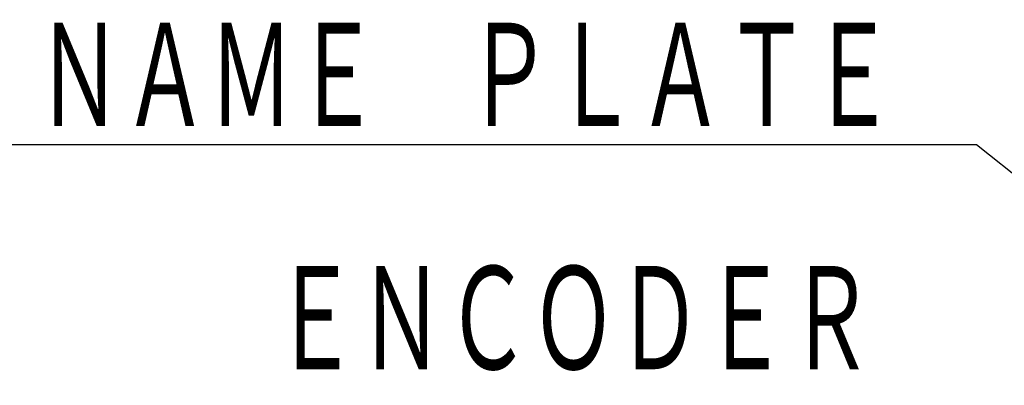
# Model space of a CAD drawing. Header units: millimetres. Extents: x 0 to 1300, y 0 to 891.
# Tile 76 of 119: x 231 to 312, y 711 to 741. Entities that reach past the tile are written whole.
import ezdxf

# ---------------------------------------------------------------- set-up
doc = ezdxf.new("R2010")
doc.units = ezdxf.units.MM
doc.header["$LTSCALE"] = 0.54643
doc.layers.add('NoLayerName_001', color=7, linetype='Continuous')
doc.styles.get("Standard").update_dxf_attribs({"font": 'txt', "bigfont": 'extfont2'})
doc.dimstyles.get("Standard").update_dxf_attribs({"dimtxt": 2.5, "dimasz": 2.5, "dimexe": 1, "dimexo": 1, "dimtad": 1, "dimdec": 3, "dimzin": 0, "dimdsep": 46, "dimtxsty": 'Standard', "dimcen": 2.5, "dimadec": 3, "dimazin": 0, "dimtfac": 0.75, "dimtdec": 3, "dimtmove": 0, "dimatfit": 3, "dimfxl": 1, "dimarcsym": 0})

msp = doc.modelspace()

# ---------------------------------------------------------------- texts
at = {"layer": 'NoLayerName_001', "color": 3, "linetype": 'Continuous', "lineweight": 13, "char_height": 9.6, "attachment_point": 9, "line_spacing_factor": 0.6}
for s, insert in [('\\A1;\\W0.6667;ＮＡＭＥ\u3000ＰＬＡＴＥ', (302.934, 731.6388)), ('\\A1;\\W0.6667;ＥＮＣＯＤＥＲ', (301.165, 711.7095))]:
    msp.add_mtext(s, dxfattribs=dict(at, insert=insert))

# ---------------------------------------------------------------- leaders
at = {"layer": 'NoLayerName_001', "color": 3, "linetype": 'Continuous', "lineweight": 13, "annotation_type": 0, "has_hookline": 1, "hookline_direction": 1, "text_width": 77.8023}
msp.add_leader([(444.1345, 624.1196), (309.559, 731.0138), (303.559, 731.0138)], dimstyle='Standard', override={"dimtxt": 9.6, "dimasz": 6, "dimldrblk": 'OPEN30'}, dxfattribs=at)

doc.saveas('drawing.dxf')
